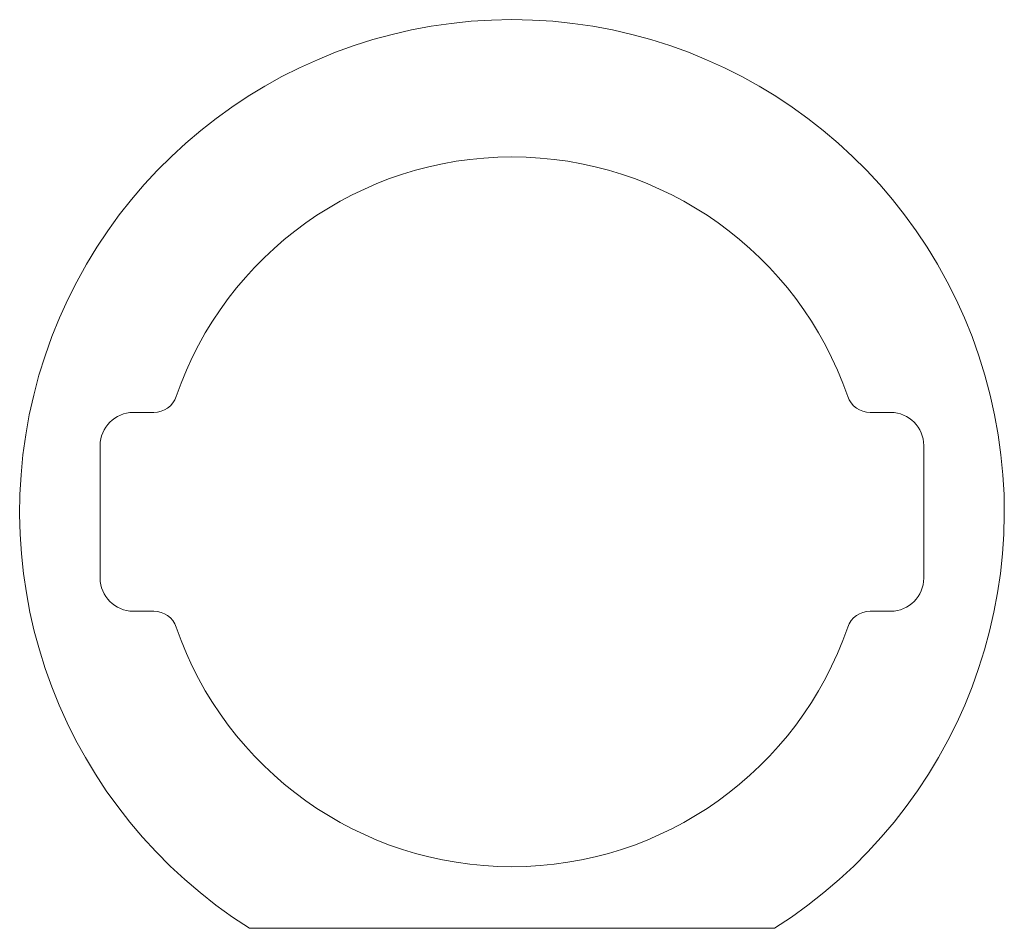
# Model space of a CAD drawing. Header units: millimetres. Extents: x 89 to 193, y 81 to 177.
import ezdxf

# ---------------------------------------------------------------- set-up
doc = ezdxf.new("R2010")
doc.units = ezdxf.units.MM

msp = doc.modelspace()

# ---------------------------------------------------------------- linework, layer by layer
at = {"color": 7, "linetype": 'Continuous', "lineweight": 15}
for p, q in [((103.24, 135.59), (101.06, 135.59)), ((181.06, 135.59), (178.89, 135.59)), ((97.56, 132.09), (97.56, 118.09)), ((184.56, 118.09), (184.56, 132.09)), ((101.06, 114.59), (103.24, 114.59)), ((178.89, 114.59), (181.06, 114.59)), ((113.35, 81.09), (168.78, 81.09))]:
    msp.add_line(p, q, dxfattribs=at)
for centre, radius, start, end in [((141.06, 125.09), 52, 302.2042, 237.7958), ((141.06, 125.09), 37.5, 18.9656, 161.0344), ((103.24, 138.09), 2.5, 270, 341.0344), ((178.89, 138.09), 2.5, 198.9656, 270), ((101.06, 132.09), 3.5, 90, 180), ((181.06, 132.09), 3.5, 0, 90), ((101.06, 118.09), 3.5, 180, 270), ((181.06, 118.09), 3.5, 270, 0), ((103.24, 112.09), 2.5, 18.9656, 90), ((178.89, 112.09), 2.5, 90, 161.0344), ((141.06, 125.09), 37.5, 198.9656, 341.0344)]:
    msp.add_arc(centre, radius, start, end, dxfattribs=at)

doc.saveas('drawing.dxf')
